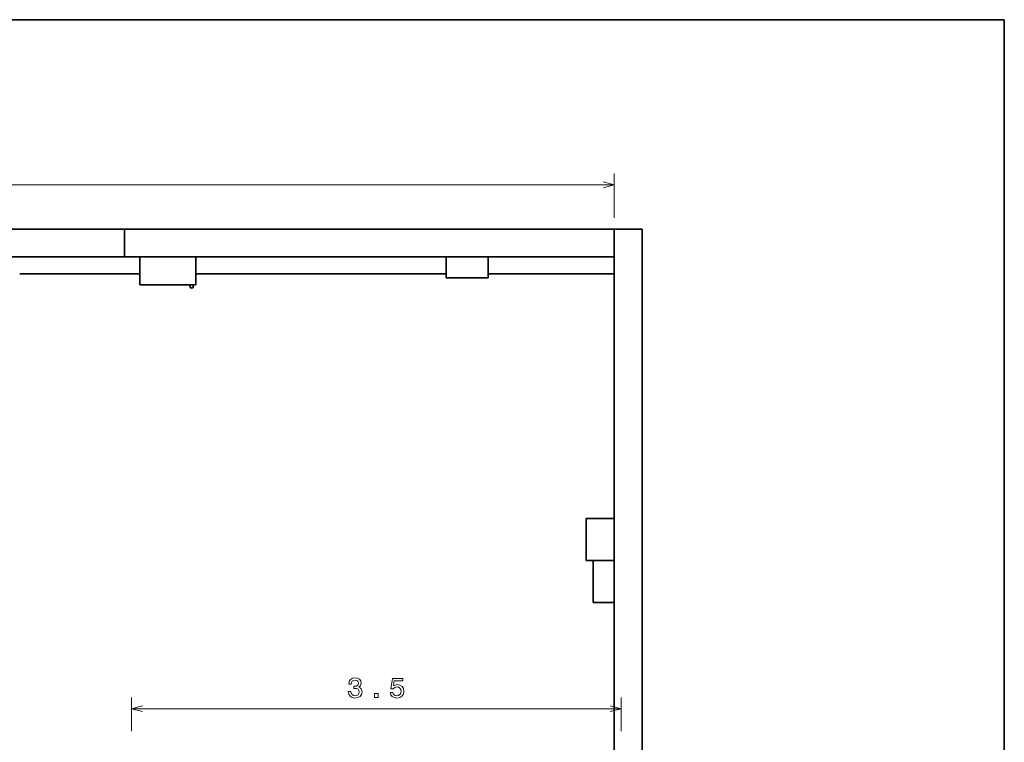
# Model space of a CAD drawing. Extents: x 10 to 410, y 10 to 287.
# Tile 20 of 20: x 234 to 410, y 158 to 287. Entities that reach past the tile are written whole.
import ezdxf

# ---------------------------------------------------------------- set-up
doc = ezdxf.new("R2010")
doc.units = 0

msp = doc.modelspace()

# ---------------------------------------------------------------- linework, layer by layer
at = {"color": 7, "lineweight": 35}
for p, q in [((410, 287), (10, 287)), ((410, 10), (410, 287)), ((214, 249.58), (252.75, 249.58)), ((252.75, 249.58), (340.25, 249.58)), ((340.25, 249.58), (340.25, 79.33)), ((345.25, 79.33), (345.25, 249.58)), ((214, 244.58), (252.75, 244.58)), ((340.25, 244.58), (252.75, 244.58)), ((234, 241.58), (255.5, 241.58)), ((265.5, 241.58), (310.25, 241.58)), ((317.75, 241.58), (340.25, 241.58)), ((340.25, 241.58), (340.25, 197.83)), ((340.25, 182.83), (340.25, 157.83))]:
    msp.add_line(p, q, dxfattribs=at)
at = {"color": 7, "lineweight": 13, "ltscale": 0.197611}
msp.add_line((340.25, 251.58), (340.25, 259.48), dxfattribs=at)
at = {"color": 7, "lineweight": 13}
for p, q in [((85.25, 257.48), (340.25, 257.48)), ((254, 163.83), (341.5, 163.83))]:
    msp.add_line(p, q, dxfattribs=at)
at = {"color": 7, "lineweight": 35, "ltscale": 0.125}
for p, q in [((252.75, 249.58), (252.75, 244.58)), ((340.25, 249.58), (345.25, 249.58)), ((340.25, 244.58), (340.25, 249.58)), ((255.5, 239.58), (255.5, 244.58)), ((265.5, 244.58), (265.5, 239.58)), ((340.25, 197.83), (335.25, 197.83))]:
    msp.add_line(p, q, dxfattribs=at)
at = {"color": 7, "lineweight": 35, "ltscale": 0.25}
for p, q in [((255.5, 244.58), (265.5, 244.58)), ((265.5, 239.58), (255.5, 239.58))]:
    msp.add_line(p, q, dxfattribs=at)
at = {"color": 7, "lineweight": 35, "ltscale": 0.1875}
for p, q in [((310.25, 244.58), (317.75, 244.58)), ((310.25, 240.83), (317.75, 240.83)), ((335.25, 197.83), (335.25, 190.33)), ((340.25, 197.83), (340.25, 190.33)), ((336.5, 190.33), (336.5, 182.83)), ((340.25, 190.33), (340.25, 182.83))]:
    msp.add_line(p, q, dxfattribs=at)
at = {"color": 7, "lineweight": 35, "ltscale": 0.09375}
for p, q in [((310.25, 244.58), (310.25, 240.83)), ((317.75, 244.58), (317.75, 240.83)), ((340.25, 190.33), (336.5, 190.33)), ((340.25, 182.83), (336.5, 182.83))]:
    msp.add_line(p, q, dxfattribs=at)
at = {"color": 7, "lineweight": 35, "ltscale": 0.075}
msp.add_line((340.25, 244.58), (340.25, 241.58), dxfattribs=at)
at = {"color": 7, "lineweight": 35, "ltscale": 0.0125}
for p, q in [((264.5, 239.58), (264.5, 239.08)), ((265, 239.58), (265, 239.08)), ((264.5, 239.08), (265, 239.08))]:
    msp.add_line(p, q, dxfattribs=at)
at = {"color": 7, "lineweight": 35, "ltscale": 0.03125}
msp.add_line((336.5, 190.33), (335.25, 190.33), dxfattribs=at)
at = {"color": 7, "lineweight": 13, "ltscale": 0.150122}
for p, q in [((254, 159.83), (254, 165.83)), ((341.5, 159.83), (341.5, 165.83))]:
    msp.add_line(p, q, dxfattribs=at)
at = {"color": 7, "lineweight": 13}
for points in [[(338.32, 256.96), (340.25, 257.48), (338.32, 258)], [(255.93, 164.35), (254, 163.83), (255.93, 163.31)], [(339.57, 163.31), (341.5, 163.83), (339.57, 164.35)]]:
    msp.add_lwpolyline(points, dxfattribs=at)
for points in [[(292.74, 166.93), (292.74, 166.89), (292.82, 166.41), (293.06, 166.05), (293.43, 165.82), (293.93, 165.73), (294.45, 165.82), (294.85, 166.04), (295.1, 166.39), (295.19, 166.84), (295.15, 167.14), (295.04, 167.38), (294.86, 167.57), (294.61, 167.71), (294.94, 167.98), (295.06, 168.41), (294.98, 168.81), (294.77, 169.1), (294.41, 169.29), (293.93, 169.36), (293.47, 169.27), (293.13, 169.05), (292.9, 168.7), (292.82, 168.23), (292.82, 168.2), (293.27, 168.2), (293.31, 168.52), (293.44, 168.75), (293.66, 168.89), (293.95, 168.94), (294.22, 168.9), (294.41, 168.8), (294.52, 168.62), (294.57, 168.39), (294.52, 168.15), (294.4, 167.98), (294.19, 167.88), (293.9, 167.85), (293.71, 167.85), (293.71, 167.45), (293.95, 167.46), (294.27, 167.42), (294.51, 167.3), (294.65, 167.1), (294.7, 166.84), (294.64, 166.55), (294.5, 166.33), (294.27, 166.2), (293.96, 166.15), (293.64, 166.2), (293.41, 166.35), (293.26, 166.6), (293.21, 166.93)], [(300.24, 166.74), (300.35, 166.33), (300.59, 166.01), (300.96, 165.81), (301.42, 165.73), (301.93, 165.82), (302.33, 166.07), (302.58, 166.46), (302.68, 166.97), (302.59, 167.43), (302.35, 167.8), (301.97, 168.04), (301.48, 168.13), (301.1, 168.06), (300.81, 167.9), (300.95, 168.84), (302.48, 168.84), (302.48, 169.25), (300.61, 169.25), (300.34, 167.4), (300.74, 167.4), (301.03, 167.64), (301.41, 167.72), (301.73, 167.67), (301.97, 167.5), (302.13, 167.26), (302.19, 166.94), (302.13, 166.62), (301.97, 166.38), (301.72, 166.22), (301.41, 166.16), (301.14, 166.2), (300.93, 166.31), (300.78, 166.5), (300.7, 166.74)], [(297.4, 165.83), (298.1, 165.83), (298.1, 166.58), (297.4, 166.58)]]:
    msp.add_lwpolyline(points, close=True, dxfattribs=at)

doc.saveas('drawing.dxf')
